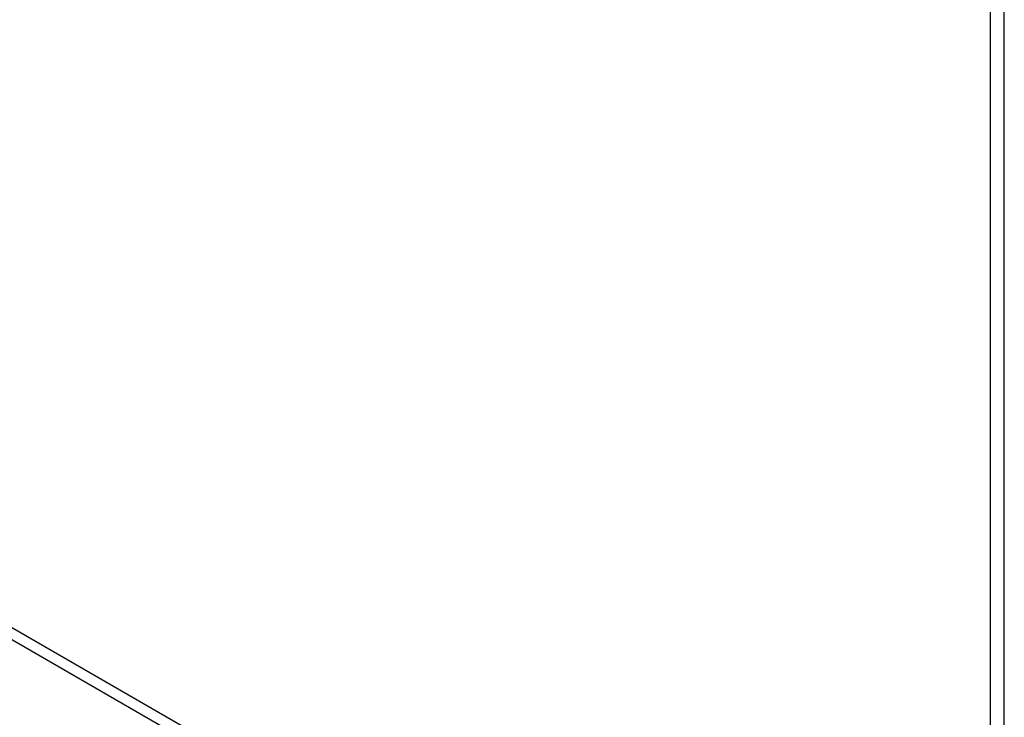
# Model space of a CAD drawing. Header units: millimetres. Extents: x 0 to 841, y 0 to 594.
# Tile 85 of 126: x 743 to 776, y 166 to 190. Entities that reach past the tile are written whole.
import ezdxf

# ---------------------------------------------------------------- set-up
doc = ezdxf.new("R2010")
doc.units = ezdxf.units.MM
doc.header["$LTSCALE"] = 46.255
doc.layers.add('CURVES', color=7, linetype='CONTINUOUS')
doc.layers.add('ROUNDS', color=7, linetype='CONTINUOUS')

msp = doc.modelspace()

# ---------------------------------------------------------------- linework, layer by layer
at = {"layer": 'CURVES', "color": 40, "linetype": 'CONTINUOUS'}
msp.add_line((775.2922, 149.8472), (719.7191, 181.9323), dxfattribs=at)
at = {"layer": 'ROUNDS', "color": 7, "linetype": 'CONTINUOUS'}
for p, q in [((775.469, 150.1534), (775.469, 224.0463)), ((775.9286, 145.8464), (775.9286, 223.3727))]:
    msp.add_line(p, q, dxfattribs=at)
at = {"layer": 'ROUNDS', "color": 9, "linetype": 'CONTINUOUS'}
for p, q in [((775.469, 150.1534), (715.3649, 184.8545)), ((775.2922, 149.8472), (715.1881, 184.5483))]:
    msp.add_line(p, q, dxfattribs=at)

doc.saveas('drawing.dxf')
